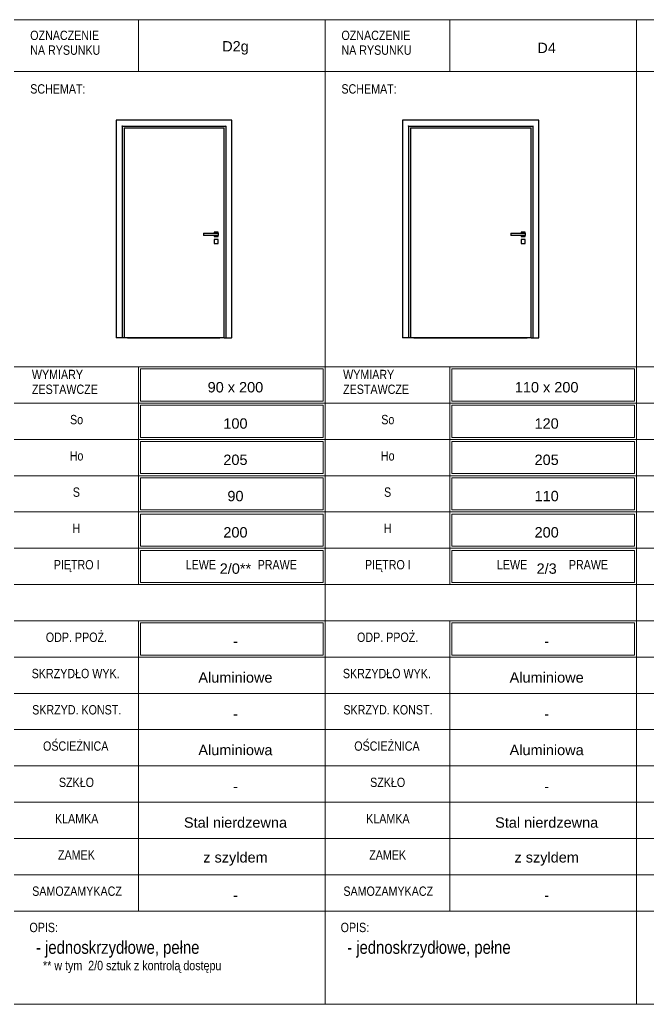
# Model space of a CAD drawing. Header units: centimetres. Extents: x -159 to 1824, y -1163 to 778.
# Tile 4 of 7: x 226 to 830, y -172 to 778. Entities that reach past the tile are written whole.
import ezdxf

# ---------------------------------------------------------------- set-up
doc = ezdxf.new("R2010")
doc.units = ezdxf.units.CM
for name, color, linetype, lineweight in [('A-ANNO-NOTE', 131, 'Continuous', 13), ('A-DETL-THIN', 151, 'Continuous', 18), ('A-DOOR', 31, 'Continuous', 25), ('A-DOOR-FRAM', 31, 'Continuous', 25), ('G-ANNO-TEXT', 231, 'Continuous', 13)]:
    doc.layers.add(name, color=color, linetype=linetype, lineweight=lineweight)
doc.styles.add('Arial Narrow', font='ARIALN.TTF', dxfattribs={"height": 9})
doc.styles.add('Arial Narrow_1', font='ARIALN.TTF', dxfattribs={"height": 12.5})
doc.styles.add('Arial_1', font='arial.ttf', dxfattribs={"height": 10})

# ---------------------------------------------------------------- blocks, each defined once
blk = doc.blocks.new('Family - ___-2613809-Projekt 2 - Zestawienie stolarki drzwiowej')
at = {"layer": 'A-DOOR'}
for p, q in [((602.58, 673.84), (719.08, 673.84)), ((602.58, 673.84), (602.58, 471.05)), ((719.08, 471.05), (719.08, 673.84)), ((699.33, 572.05), (713.33, 572.05)), ((699.33, 572.05), (699.33, 570.05)), ((713.33, 570.05), (699.33, 570.05)), ((709.33, 573.05), (709.33, 572.05)), ((713.33, 573.05), (709.33, 573.05)), ((709.33, 570.05), (709.33, 569.05)), ((713.33, 572.05), (713.33, 573.05)), ((713.33, 572.05), (713.33, 570.05)), ((713.33, 569.05), (713.33, 570.05)), ((709.33, 569.05), (713.33, 569.05)), ((709.33, 566.05), (709.33, 562.05)), ((713.33, 566.05), (709.33, 566.05)), ((709.33, 562.05), (713.33, 562.05)), ((713.33, 562.05), (713.33, 566.05)), ((719.08, 471.05), (602.58, 471.05)), ((605.83, 471.05), (715.19, 471.05))]:
    blk.add_line(p, q, dxfattribs=at)
at = {"layer": 'A-DOOR-FRAM'}
for p, q in [((595.08, 681.3), (595.08, 471.05)), ((726.58, 681.3), (595.08, 681.3)), ((601.08, 471.05), (601.08, 675.3)), ((601.08, 675.3), (720.58, 675.3)), ((720.58, 675.3), (720.58, 471.05)), ((726.58, 471.05), (726.58, 681.3)), ((595.38, 471.05), (595.08, 471.05)), ((600.78, 471.05), (595.38, 471.05)), ((601.08, 471.05), (600.78, 471.05)), ((602.58, 471.05), (601.08, 471.05)), ((719.08, 471.05), (720.58, 471.05)), ((720.88, 471.05), (720.58, 471.05)), ((720.88, 471.05), (726.28, 471.05)), ((726.58, 471.05), (726.28, 471.05))]:
    blk.add_line(p, q, dxfattribs=at)
for points, knots in [([(595.38, 681), (595.35, 681.03), (595.31, 681.07), (595.26, 681.12), (595.23, 681.15), (595.21, 681.17), (595.19, 681.19), (595.17, 681.21), (595.15, 681.23), (595.14, 681.24), (595.12, 681.26), (595.1, 681.28), (595.08, 681.3), (595.08, 681.3), (595.08, 681.3)], [0, 0, 0, 0, 0.166667, 0.25, 0.333333, 0.375, 0.416667, 0.5, 0.541667, 0.583333, 0.666667, 0.75, 0.833333, 1, 1, 1, 1]), ([(601.08, 675.3), (601.08, 675.3), (601.07, 675.31), (601.06, 675.32), (601.04, 675.34), (601.02, 675.36), (601, 675.38), (600.99, 675.39), (600.96, 675.42), (600.94, 675.45), (600.91, 675.47), (600.89, 675.49), (600.84, 675.54), (600.81, 675.58), (600.78, 675.6)], [0, 0, 0, 0, 0.166667, 0.25, 0.333333, 0.416667, 0.458333, 0.5, 0.583333, 0.666667, 0.708333, 0.75, 0.833333, 1, 1, 1, 1]), ([(720.58, 675.3), (720.58, 675.3), (720.58, 675.31), (720.6, 675.32), (720.62, 675.34), (720.64, 675.36), (720.65, 675.38), (720.67, 675.39), (720.7, 675.42), (720.72, 675.45), (720.75, 675.47), (720.77, 675.49), (720.81, 675.54), (720.85, 675.58), (720.88, 675.6)], [0, 0, 0, 0, 0.166667, 0.25, 0.333333, 0.416667, 0.458333, 0.5, 0.583333, 0.666667, 0.708333, 0.75, 0.833333, 1, 1, 1, 1]), ([(726.28, 681), (726.31, 681.03), (726.34, 681.07), (726.39, 681.12), (726.42, 681.15), (726.45, 681.17), (726.47, 681.19), (726.49, 681.21), (726.5, 681.23), (726.52, 681.24), (726.54, 681.26), (726.56, 681.28), (726.57, 681.3), (726.58, 681.3), (726.58, 681.3)], [0, 0, 0, 0, 0.166667, 0.25, 0.333333, 0.375, 0.416667, 0.5, 0.541667, 0.583333, 0.666667, 0.75, 0.833333, 1, 1, 1, 1])]:
    blk.add_open_spline(points, degree=3, knots=knots, dxfattribs=at)
blk = doc.blocks.new('Family - ___-2632220-Projekt 2 - Zestawienie stolarki drzwiowej')
at = {"layer": 'A-DOOR'}
for p, q in [((326.58, 673.84), (423.08, 673.84)), ((326.58, 673.84), (326.58, 471.05)), ((423.08, 471.05), (423.08, 673.84)), ((403.33, 572.05), (417.33, 572.05)), ((403.33, 572.05), (403.33, 570.05)), ((417.33, 570.05), (403.33, 570.05)), ((413.33, 573.05), (413.33, 572.05)), ((417.33, 573.05), (413.33, 573.05)), ((413.33, 570.05), (413.33, 569.05)), ((417.33, 572.05), (417.33, 573.05)), ((417.33, 572.05), (417.33, 570.05)), ((417.33, 569.05), (417.33, 570.05)), ((413.33, 569.05), (417.33, 569.05)), ((413.33, 566.05), (413.33, 562.05)), ((417.33, 566.05), (413.33, 566.05)), ((413.33, 562.05), (417.33, 562.05)), ((417.33, 562.05), (417.33, 566.05)), ((423.08, 471.05), (326.58, 471.05)), ((329.83, 471.05), (419.06, 471.05))]:
    blk.add_line(p, q, dxfattribs=at)
at = {"layer": 'A-DOOR-FRAM'}
for p, q in [((319.08, 681.3), (319.08, 471.05)), ((430.58, 681.3), (319.08, 681.3)), ((325.08, 471.05), (325.08, 675.3)), ((325.08, 675.3), (424.58, 675.3)), ((424.58, 675.3), (424.58, 471.05)), ((430.58, 471.05), (430.58, 681.3)), ((319.38, 471.05), (319.08, 471.05)), ((324.78, 471.05), (319.38, 471.05)), ((325.08, 471.05), (324.78, 471.05)), ((326.58, 471.05), (325.08, 471.05)), ((423.08, 471.05), (424.58, 471.05)), ((424.88, 471.05), (424.58, 471.05)), ((424.88, 471.05), (430.28, 471.05)), ((430.58, 471.05), (430.28, 471.05))]:
    blk.add_line(p, q, dxfattribs=at)
for points, knots in [([(319.38, 681), (319.35, 681.03), (319.31, 681.07), (319.26, 681.12), (319.23, 681.15), (319.21, 681.17), (319.19, 681.19), (319.17, 681.21), (319.15, 681.23), (319.14, 681.24), (319.12, 681.26), (319.1, 681.28), (319.08, 681.3), (319.08, 681.3), (319.08, 681.3)], [0, 0, 0, 0, 0.166667, 0.25, 0.333333, 0.375, 0.416667, 0.5, 0.541667, 0.583333, 0.666667, 0.75, 0.833333, 1, 1, 1, 1]), ([(325.08, 675.3), (325.08, 675.3), (325.07, 675.31), (325.06, 675.32), (325.04, 675.34), (325.02, 675.36), (325, 675.38), (324.99, 675.39), (324.96, 675.42), (324.94, 675.45), (324.91, 675.47), (324.89, 675.49), (324.84, 675.54), (324.81, 675.58), (324.78, 675.6)], [0, 0, 0, 0, 0.166667, 0.25, 0.333333, 0.416667, 0.458333, 0.5, 0.583333, 0.666667, 0.708333, 0.75, 0.833333, 1, 1, 1, 1]), ([(424.58, 675.3), (424.58, 675.3), (424.58, 675.31), (424.6, 675.32), (424.62, 675.34), (424.64, 675.36), (424.65, 675.38), (424.67, 675.39), (424.7, 675.42), (424.72, 675.45), (424.75, 675.47), (424.77, 675.49), (424.81, 675.54), (424.85, 675.58), (424.88, 675.6)], [0, 0, 0, 0, 0.166667, 0.25, 0.333333, 0.416667, 0.458333, 0.5, 0.583333, 0.666667, 0.708333, 0.75, 0.833333, 1, 1, 1, 1]), ([(430.28, 681), (430.31, 681.03), (430.34, 681.07), (430.39, 681.12), (430.42, 681.15), (430.45, 681.17), (430.47, 681.19), (430.49, 681.21), (430.5, 681.23), (430.52, 681.24), (430.54, 681.26), (430.56, 681.28), (430.57, 681.3), (430.58, 681.3), (430.58, 681.3)], [0, 0, 0, 0, 0.166667, 0.25, 0.333333, 0.375, 0.416667, 0.5, 0.541667, 0.583333, 0.666667, 0.75, 0.833333, 1, 1, 1, 1])]:
    blk.add_open_spline(points, degree=3, knots=knots, dxfattribs=at)

msp = doc.modelspace()

# ---------------------------------------------------------------- linework, layer by layer
at = {"layer": 'A-DETL-THIN'}
for p, q in [((220.6, 778.15), (520.6, 778.15)), ((340.6, 728.15), (340.6, 778.15)), ((520.6, 778.15), (820.6, 778.15)), ((520.6, 778.15), (520.6, -171.85)), ((520.6, 778.15), (520.6, 728.15)), ((640.6, 728.15), (640.6, 778.15)), ((820.6, 778.15), (820.6, 728.15)), ((820.6, 778.15), (1120.6, 778.15)), ((820.6, 778.15), (820.6, -171.85)), ((220.6, 728.15), (520.6, 728.15)), ((520.6, 728.15), (820.6, 728.15)), ((520.6, 443.15), (520.6, 728.15)), ((820.6, 443.15), (820.6, 728.15)), ((820.6, 728.15), (1120.6, 728.15)), ((220.6, 443.15), (520.6, 443.15)), ((340.6, 443.15), (340.6, 408.15)), ((342.6, 441.15), (518.6, 441.15)), ((342.6, 410.15), (342.6, 441.15)), ((518.6, 441.15), (518.6, 410.15)), ((520.6, 443.15), (820.6, 443.15)), ((520.6, 443.15), (520.6, -171.85)), ((640.6, 443.15), (640.6, 408.15)), ((642.6, 441.15), (818.6, 441.15)), ((642.6, 410.15), (642.6, 441.15)), ((818.6, 441.15), (818.6, 410.15)), ((820.6, 443.15), (820.6, -171.85)), ((820.6, 443.15), (1120.6, 443.15)), ((518.6, 410.15), (342.6, 410.15)), ((818.6, 410.15), (642.6, 410.15)), ((220.6, 408.15), (520.6, 408.15)), ((340.6, 408.15), (340.6, 373.15)), ((342.6, 406.15), (518.6, 406.15)), ((342.6, 375.15), (342.6, 406.15)), ((518.6, 406.15), (518.6, 375.15)), ((520.6, 408.15), (820.6, 408.15)), ((640.6, 408.15), (640.6, 373.15)), ((642.6, 406.15), (818.6, 406.15)), ((642.6, 375.15), (642.6, 406.15)), ((818.6, 406.15), (818.6, 375.15)), ((820.6, 408.15), (1120.6, 408.15)), ((220.6, 373.15), (520.6, 373.15)), ((340.6, 373.15), (340.6, 338.15)), ((518.6, 375.15), (342.6, 375.15)), ((342.6, 371.15), (518.6, 371.15)), ((342.6, 340.15), (342.6, 371.15)), ((518.6, 371.15), (518.6, 340.15)), ((520.6, 373.15), (820.6, 373.15)), ((640.6, 373.15), (640.6, 338.15)), ((818.6, 375.15), (642.6, 375.15)), ((642.6, 371.15), (818.6, 371.15)), ((642.6, 340.15), (642.6, 371.15)), ((818.6, 371.15), (818.6, 340.15)), ((820.6, 373.15), (1120.6, 373.15)), ((220.6, 338.15), (520.6, 338.15)), ((340.6, 338.15), (340.6, 303.15)), ((518.6, 340.15), (342.6, 340.15)), ((342.6, 336.15), (518.6, 336.15)), ((342.6, 305.15), (342.6, 336.15)), ((518.6, 336.15), (518.6, 305.15)), ((520.6, 338.15), (820.6, 338.15)), ((640.6, 338.15), (640.6, 303.15)), ((818.6, 340.15), (642.6, 340.15)), ((642.6, 336.15), (818.6, 336.15)), ((642.6, 305.15), (642.6, 336.15)), ((818.6, 336.15), (818.6, 305.15)), ((820.6, 338.15), (1120.6, 338.15)), ((518.6, 305.15), (342.6, 305.15)), ((818.6, 305.15), (642.6, 305.15)), ((220.6, 303.15), (520.6, 303.15)), ((340.6, 303.15), (340.6, 268.15)), ((342.6, 270.15), (342.6, 301.15)), ((342.6, 301.15), (518.6, 301.15)), ((518.6, 301.15), (518.6, 270.15)), ((520.6, 303.15), (820.6, 303.15)), ((640.6, 303.15), (640.6, 268.15)), ((642.6, 270.15), (642.6, 301.15)), ((642.6, 301.15), (818.6, 301.15)), ((818.6, 301.15), (818.6, 270.15)), ((820.6, 303.15), (1120.6, 303.15)), ((220.6, 268.15), (520.6, 268.15)), ((340.6, 268.15), (340.6, 233.15)), ((518.6, 270.15), (342.6, 270.15)), ((342.6, 266.15), (518.6, 266.15)), ((342.6, 235.15), (342.6, 266.15)), ((518.6, 266.15), (518.6, 235.15)), ((520.6, 268.15), (820.6, 268.15)), ((640.6, 268.15), (640.6, 233.15)), ((818.6, 270.15), (642.6, 270.15)), ((642.6, 266.15), (818.6, 266.15)), ((642.6, 235.15), (642.6, 266.15)), ((818.6, 266.15), (818.6, 235.15)), ((820.6, 268.15), (1120.6, 268.15)), ((220.6, 233.15), (520.6, 233.15)), ((518.6, 235.15), (342.6, 235.15)), ((520.6, 233.15), (820.6, 233.15)), ((818.6, 235.15), (642.6, 235.15)), ((820.6, 233.15), (1120.6, 233.15)), ((220.6, 198.15), (520.6, 198.15)), ((340.6, 198.15), (340.6, 163.15)), ((342.6, 196.15), (518.6, 196.15)), ((342.6, 165.15), (342.6, 196.15)), ((518.6, 196.15), (518.6, 165.15)), ((520.6, 198.15), (820.6, 198.15)), ((640.6, 198.15), (640.6, 163.15)), ((642.6, 196.15), (818.6, 196.15)), ((642.6, 165.15), (642.6, 196.15)), ((818.6, 196.15), (818.6, 165.15)), ((820.6, 198.15), (1120.6, 198.15)), ((220.6, 163.15), (520.6, 163.15)), ((340.6, 163.15), (340.6, 128.15)), ((518.6, 165.15), (342.6, 165.15)), ((520.6, 163.15), (820.6, 163.15)), ((640.6, 163.15), (640.6, 128.15)), ((818.6, 165.15), (642.6, 165.15)), ((820.6, 163.15), (1120.6, 163.15)), ((220.6, 128.15), (520.6, 128.15)), ((340.6, 128.15), (340.6, 93.15)), ((520.6, 128.15), (820.6, 128.15)), ((640.6, 128.15), (640.6, 93.15)), ((820.6, 128.15), (1120.6, 128.15)), ((220.6, 93.15), (520.6, 93.15)), ((340.6, 93.15), (340.6, 58.15)), ((520.6, 93.15), (820.6, 93.15)), ((640.6, 93.15), (640.6, 58.15)), ((820.6, 93.15), (1120.6, 93.15)), ((220.6, 58.15), (520.6, 58.15)), ((340.6, 58.15), (340.6, 23.15)), ((520.6, 58.15), (820.6, 58.15)), ((640.6, 58.15), (640.6, 23.15)), ((820.6, 58.15), (1120.6, 58.15)), ((220.6, 23.15), (520.6, 23.15)), ((340.6, 23.15), (340.6, -11.85)), ((520.6, 23.15), (820.6, 23.15)), ((640.6, 23.15), (640.6, -11.85)), ((820.6, 23.15), (1120.6, 23.15)), ((220.6, -11.85), (520.6, -11.85)), ((340.6, -11.85), (340.6, -46.85)), ((520.6, -11.85), (820.6, -11.85)), ((640.6, -11.85), (640.6, -46.85)), ((820.6, -11.85), (1120.6, -11.85)), ((220.6, -46.85), (520.6, -46.85)), ((340.6, -46.85), (340.6, -81.85)), ((520.6, -46.85), (820.6, -46.85)), ((640.6, -46.85), (640.6, -81.85)), ((820.6, -46.85), (1120.6, -46.85)), ((220.6, -81.85), (520.6, -81.85)), ((520.6, -81.85), (820.6, -81.85)), ((820.6, -81.85), (1120.6, -81.85)), ((220.6, -171.85), (520.6, -171.85)), ((520.6, -171.85), (820.6, -171.85)), ((820.6, -171.85), (1120.6, -171.85))]:
    msp.add_line(p, q, dxfattribs=at)

# ---------------------------------------------------------------- block references
at = {"lineweight": 25}
for name in ['Family - ___-2632220-Projekt 2 - Zestawienie stolarki drzwiowej', 'Family - ___-2613809-Projekt 2 - Zestawienie stolarki drzwiowej']:
    msp.add_blockref(name, (0, 0), dxfattribs=at)

# ---------------------------------------------------------------- texts
at = {"layer": 'A-ANNO-NOTE', "char_height": 10, "attachment_point": 5, "line_spacing_factor": 0.936439, "style": 'Arial_1', "bg_fill": 3, "box_fill_scale": 1.25, "bg_fill_color": 256, "bg_fill_true_color": 13158600, "bg_fill_transparency": 0}
for s, insert, width in [('\\pxqc,t6.35,12.7,19.05,25.4,31.75,38.1,44.45,50.8,57.15,63.5,69.85,76.2,82.55,88.9,95.25,101.6,107.95,114.3,120.65,127,133.35,139.7,146.05,152.4,158.75,165.1,171.45,177.8,184.15,190.5,196.85,203.2;{D2g}', (434, 750.96), 26.45), ('\\pxqc,t6.35,12.7,19.05,25.4,31.75,38.1,44.45,50.8,57.15,63.5,69.85,76.2,82.55,88.9,95.25,101.6,107.95,114.3,120.65,127,133.35,139.7,146.05,152.4,158.75,165.1,171.45,177.8,184.15,190.5,196.85,203.2;{D4}', (733.97, 750.96), 18.55), ('\\pxqc,t6.35,12.7,19.05,25.4,31.75,38.1,44.45,50.8,57.15,63.5,69.85,76.2,82.55,88.9,95.25,101.6,107.95,114.3,120.65,127,133.35,139.7,146.05,152.4,158.75,165.1,171.45,177.8,184.15,190.5,196.85,203.2;{90 x 200}', (433.97, 423.46), 55.25), ('\\pxqc,t6.35,12.7,19.05,25.4,31.75,38.1,44.45,50.8,57.15,63.5,69.85,76.2,82.55,88.9,95.25,101.6,107.95,114.3,120.65,127,133.35,139.7,146.05,152.4,158.75,165.1,171.45,177.8,184.15,190.5,196.85,203.2;{110 x 200}', (733.97, 423.46), 63.2), ('\\pxqc,t6.35,12.7,19.05,25.4,31.75,38.1,44.45,50.8,57.15,63.5,69.85,76.2,82.55,88.9,95.25,101.6,107.95,114.3,120.65,127,133.35,139.7,146.05,152.4,158.75,165.1,171.45,177.8,184.15,190.5,196.85,203.2;{100}', (433.97, 388.46), 24.15), ('\\pxqc,t6.35,12.7,19.05,25.4,31.75,38.1,44.45,50.8,57.15,63.5,69.85,76.2,82.55,88.9,95.25,101.6,107.95,114.3,120.65,127,133.35,139.7,146.05,152.4,158.75,165.1,171.45,177.8,184.15,190.5,196.85,203.2;{120}', (733.97, 388.46), 24.15), ('\\pxqc,t6.35,12.7,19.05,25.4,31.75,38.1,44.45,50.8,57.15,63.5,69.85,76.2,82.55,88.9,95.25,101.6,107.95,114.3,120.65,127,133.35,139.7,146.05,152.4,158.75,165.1,171.45,177.8,184.15,190.5,196.85,203.2;{205}', (433.97, 353.46), 24.15), ('\\pxqc,t6.35,12.7,19.05,25.4,31.75,38.1,44.45,50.8,57.15,63.5,69.85,76.2,82.55,88.9,95.25,101.6,107.95,114.3,120.65,127,133.35,139.7,146.05,152.4,158.75,165.1,171.45,177.8,184.15,190.5,196.85,203.2;{205}', (733.97, 353.46), 24.15), ('\\pxqc,t6.35,12.7,19.05,25.4,31.75,38.1,44.45,50.8,57.15,63.5,69.85,76.2,82.55,88.9,95.25,101.6,107.95,114.3,120.65,127,133.35,139.7,146.05,152.4,158.75,165.1,171.45,177.8,184.15,190.5,196.85,203.2;{90}', (434, 318.46), 16.2), ('\\pxqc,t6.35,12.7,19.05,25.4,31.75,38.1,44.45,50.8,57.15,63.5,69.85,76.2,82.55,88.9,95.25,101.6,107.95,114.3,120.65,127,133.35,139.7,146.05,152.4,158.75,165.1,171.45,177.8,184.15,190.5,196.85,203.2;{110}', (733.97, 318.46), 24.15), ('\\pxqc,t6.35,12.7,19.05,25.4,31.75,38.1,44.45,50.8,57.15,63.5,69.85,76.2,82.55,88.9,95.25,101.6,107.95,114.3,120.65,127,133.35,139.7,146.05,152.4,158.75,165.1,171.45,177.8,184.15,190.5,196.85,203.2;{200}', (433.97, 283.46), 24.15), ('\\pxqc,t6.35,12.7,19.05,25.4,31.75,38.1,44.45,50.8,57.15,63.5,69.85,76.2,82.55,88.9,95.25,101.6,107.95,114.3,120.65,127,133.35,139.7,146.05,152.4,158.75,165.1,171.45,177.8,184.15,190.5,196.85,203.2;{200}', (733.97, 283.46), 24.15), ('\\pxqc,t6.35,12.7,19.05,25.4,31.75,38.1,44.45,50.8,57.15,63.5,69.85,76.2,82.55,88.9,95.25,101.6,107.95,114.3,120.65,127,133.35,139.7,146.05,152.4,158.75,165.1,171.45,177.8,184.15,190.5,196.85,203.2;{-}', (434, 178.46), 4.95), ('\\pxqc,t6.35,12.7,19.05,25.4,31.75,38.1,44.45,50.8,57.15,63.5,69.85,76.2,82.55,88.9,95.25,101.6,107.95,114.3,120.65,127,133.35,139.7,146.05,152.4,158.75,165.1,171.45,177.8,184.15,190.5,196.85,203.2;{-}', (734, 178.46), 4.95), ('\\pxqc,t6.35,12.7,19.05,25.4,31.75,38.1,44.45,50.8,57.15,63.5,69.85,76.2,82.55,88.9,95.25,101.6,107.95,114.3,120.65,127,133.35,139.7,146.05,152.4,158.75,165.1,171.45,177.8,184.15,190.5,196.85,203.2;{Aluminiowe}', (433.97, 143.46), 73.1), ('\\pxqc,t6.35,12.7,19.05,25.4,31.75,38.1,44.45,50.8,57.15,63.5,69.85,76.2,82.55,88.9,95.25,101.6,107.95,114.3,120.65,127,133.35,139.7,146.05,152.4,158.75,165.1,171.45,177.8,184.15,190.5,196.85,203.2;{Aluminiowe}', (733.97, 143.46), 73.1), ('\\pxqc,t6.35,12.7,19.05,25.4,31.75,38.1,44.45,50.8,57.15,63.5,69.85,76.2,82.55,88.9,95.25,101.6,107.95,114.3,120.65,127,133.35,139.7,146.05,152.4,158.75,165.1,171.45,177.8,184.15,190.5,196.85,203.2;{-}', (434, 108.46), 4.95), ('\\pxqc,t6.35,12.7,19.05,25.4,31.75,38.1,44.45,50.8,57.15,63.5,69.85,76.2,82.55,88.9,95.25,101.6,107.95,114.3,120.65,127,133.35,139.7,146.05,152.4,158.75,165.1,171.45,177.8,184.15,190.5,196.85,203.2;{-}', (734, 108.46), 4.95), ('\\pxqc,t6.35,12.7,19.05,25.4,31.75,38.1,44.45,50.8,57.15,63.5,69.85,76.2,82.55,88.9,95.25,101.6,107.95,114.3,120.65,127,133.35,139.7,146.05,152.4,158.75,165.1,171.45,177.8,184.15,190.5,196.85,203.2;{Aluminiowa}', (433.97, 73.46), 73.1), ('\\pxqc,t6.35,12.7,19.05,25.4,31.75,38.1,44.45,50.8,57.15,63.5,69.85,76.2,82.55,88.9,95.25,101.6,107.95,114.3,120.65,127,133.35,139.7,146.05,152.4,158.75,165.1,171.45,177.8,184.15,190.5,196.85,203.2;{Aluminiowa}', (733.97, 73.46), 73.1), ('\\pxqc,t6.35,12.7,19.05,25.4,31.75,38.1,44.45,50.8,57.15,63.5,69.85,76.2,82.55,88.9,95.25,101.6,107.95,114.3,120.65,127,133.35,139.7,146.05,152.4,158.75,165.1,171.45,177.8,184.15,190.5,196.85,203.2;{-}', (434, 38.46), 4.95), ('\\pxqc,t6.35,12.7,19.05,25.4,31.75,38.1,44.45,50.8,57.15,63.5,69.85,76.2,82.55,88.9,95.25,101.6,107.95,114.3,120.65,127,133.35,139.7,146.05,152.4,158.75,165.1,171.45,177.8,184.15,190.5,196.85,203.2;{-}', (734, 38.46), 4.95), ('\\pxqc,t6.35,12.7,19.05,25.4,31.75,38.1,44.45,50.8,57.15,63.5,69.85,76.2,82.55,88.9,95.25,101.6,107.95,114.3,120.65,127,133.35,139.7,146.05,152.4,158.75,165.1,171.45,177.8,184.15,190.5,196.85,203.2;{z szyldem}', (434, -31.54), 63.5), ('\\pxqc,t6.35,12.7,19.05,25.4,31.75,38.1,44.45,50.8,57.15,63.5,69.85,76.2,82.55,88.9,95.25,101.6,107.95,114.3,120.65,127,133.35,139.7,146.05,152.4,158.75,165.1,171.45,177.8,184.15,190.5,196.85,203.2;{z szyldem}', (734, -31.54), 63.5), ('\\pxqc,t6.35,12.7,19.05,25.4,31.75,38.1,44.45,50.8,57.15,63.5,69.85,76.2,82.55,88.9,95.25,101.6,107.95,114.3,120.65,127,133.35,139.7,146.05,152.4,158.75,165.1,171.45,177.8,184.15,190.5,196.85,203.2;{-}', (434, -66.54), 4.95), ('\\pxqc,t6.35,12.7,19.05,25.4,31.75,38.1,44.45,50.8,57.15,63.5,69.85,76.2,82.55,88.9,95.25,101.6,107.95,114.3,120.65,127,133.35,139.7,146.05,152.4,158.75,165.1,171.45,177.8,184.15,190.5,196.85,203.2;{-}', (734, -66.54), 4.95)]:
    msp.add_mtext(s, dxfattribs=dict(at, insert=insert, width=width))
at = {"layer": 'G-ANNO-TEXT', "color": 7, "line_spacing_factor": 0.949189}
for s, insert, char_height, width, attachment_point, style in [('\\pxt7.05556,14.11111,21.16667,28.22222,35.27778,42.33333,49.38889,56.44444,63.5,70.55556,77.61111,84.66667,91.72222,98.77778,105.83333,112.88889,119.94444,127,134.05556,141.11111,148.16667,155.22222,162.27778,169.33333,176.38889,183.44444,190.5,197.55556,204.61111,211.66667,218.72222,225.77778;{OZNACZENIE NA RYSUNKU}', (236.15, 767.53), 9, 77.75, 1, 'Arial Narrow'), ('\\pxt7.05556,14.11111,21.16667,28.22222,35.27778,42.33333,49.38889,56.44444,63.5,70.55556,77.61111,84.66667,91.72222,98.77778,105.83333,112.88889,119.94444,127,134.05556,141.11111,148.16667,155.22222,162.27778,169.33333,176.38889,183.44444,190.5,197.55556,204.61111,211.66667,218.72222,225.77778;{OZNACZENIE NA RYSUNKU}', (536.15, 767.53), 9, 77.75, 1, 'Arial Narrow'), ('\\pxt7.05556,14.11111,21.16667,28.22222,35.27778,42.33333,49.38889,56.44444,63.5,70.55556,77.61111,84.66667,91.72222,98.77778,105.83333,112.88889,119.94444,127,134.05556,141.11111,148.16667,155.22222,162.27778,169.33333,176.38889,183.44444,190.5,197.55556,204.61111,211.66667,218.72222,225.77778;{SCHEMAT:}', (236.15, 715.87), 9, 52.4695, 1, 'Arial Narrow'), ('\\pxt7.05556,14.11111,21.16667,28.22222,35.27778,42.33333,49.38889,56.44444,63.5,70.55556,77.61111,84.66667,91.72222,98.77778,105.83333,112.88889,119.94444,127,134.05556,141.11111,148.16667,155.22222,162.27778,169.33333,176.38889,183.44444,190.5,197.55556,204.61111,211.66667,218.72222,225.77778;{SCHEMAT:}', (536.15, 715.87), 9, 52.4695, 1, 'Arial Narrow'), ('\\pxt7.05556,14.11111,21.16667,28.22222,35.27778,42.33333,49.38889,56.44444,63.5,70.55556,77.61111,84.66667,91.72222,98.77778,105.83333,112.88889,119.94444,127,134.05556,141.11111,148.16667,155.22222,162.27778,169.33333,176.38889,183.44444,190.5,197.55556,204.61111,211.66667,218.72222,225.77778;{WYMIARY\\PZESTAWCZE}', (237.77, 440.32), 9, 99.55, 1, 'Arial Narrow'), ('\\pxt7.05556,14.11111,21.16667,28.22222,35.27778,42.33333,49.38889,56.44444,63.5,70.55556,77.61111,84.66667,91.72222,98.77778,105.83333,112.88889,119.94444,127,134.05556,141.11111,148.16667,155.22222,162.27778,169.33333,176.38889,183.44444,190.5,197.55556,204.61111,211.66667,218.72222,225.77778;{WYMIARY\\PZESTAWCZE}', (537.77, 440.32), 9, 99.55, 1, 'Arial Narrow'), ('\\pxqc,t7.05556,14.11111,21.16667,28.22222,35.27778,42.33333,49.38889,56.44444,63.5,70.55556,77.61111,84.66667,91.72222,98.77778,105.83333,112.88889,119.94444,127,134.05556,141.11111,148.16667,155.22222,162.27778,169.33333,176.38889,183.44444,190.5,197.55556,204.61111,211.66667,218.72222,225.77778;{So}', (280.82, 396.81), 9, 38.7, 2, 'Arial Narrow'), ('\\pxqc,t7.05556,14.11111,21.16667,28.22222,35.27778,42.33333,49.38889,56.44444,63.5,70.55556,77.61111,84.66667,91.72222,98.77778,105.83333,112.88889,119.94444,127,134.05556,141.11111,148.16667,155.22222,162.27778,169.33333,176.38889,183.44444,190.5,197.55556,204.61111,211.66667,218.72222,225.77778;{So}', (580.82, 396.81), 9, 38.7, 2, 'Arial Narrow'), ('\\pxqc,t7.05556,14.11111,21.16667,28.22222,35.27778,42.33333,49.38889,56.44444,63.5,70.55556,77.61111,84.66667,91.72222,98.77778,105.83333,112.88889,119.94444,127,134.05556,141.11111,148.16667,155.22222,162.27778,169.33333,176.38889,183.44444,190.5,197.55556,204.61111,211.66667,218.72222,225.77778;{Ho}', (280.8, 361.81), 9, 38.7, 2, 'Arial Narrow'), ('\\pxqc,t7.05556,14.11111,21.16667,28.22222,35.27778,42.33333,49.38889,56.44444,63.5,70.55556,77.61111,84.66667,91.72222,98.77778,105.83333,112.88889,119.94444,127,134.05556,141.11111,148.16667,155.22222,162.27778,169.33333,176.38889,183.44444,190.5,197.55556,204.61111,211.66667,218.72222,225.77778;{Ho}', (580.8, 361.81), 9, 38.7, 2, 'Arial Narrow'), ('\\pxqc,t7.05556,14.11111,21.16667,28.22222,35.27778,42.33333,49.38889,56.44444,63.5,70.55556,77.61111,84.66667,91.72222,98.77778,105.83333,112.88889,119.94444,127,134.05556,141.11111,148.16667,155.22222,162.27778,169.33333,176.38889,183.44444,190.5,197.55556,204.61111,211.66667,218.72222,225.77778;{S}', (280.65, 326.81), 9, 38.7, 2, 'Arial Narrow'), ('\\pxqc,t7.05556,14.11111,21.16667,28.22222,35.27778,42.33333,49.38889,56.44444,63.5,70.55556,77.61111,84.66667,91.72222,98.77778,105.83333,112.88889,119.94444,127,134.05556,141.11111,148.16667,155.22222,162.27778,169.33333,176.38889,183.44444,190.5,197.55556,204.61111,211.66667,218.72222,225.77778;{S}', (580.65, 326.81), 9, 38.7, 2, 'Arial Narrow'), ('\\pxqc,t7.05556,14.11111,21.16667,28.22222,35.27778,42.33333,49.38889,56.44444,63.5,70.55556,77.61111,84.66667,91.72222,98.77778,105.83333,112.88889,119.94444,127,134.05556,141.11111,148.16667,155.22222,162.27778,169.33333,176.38889,183.44444,190.5,197.55556,204.61111,211.66667,218.72222,225.77778;{H}', (280.65, 291.81), 9, 38.7, 2, 'Arial Narrow'), ('\\pxqc,t7.05556,14.11111,21.16667,28.22222,35.27778,42.33333,49.38889,56.44444,63.5,70.55556,77.61111,84.66667,91.72222,98.77778,105.83333,112.88889,119.94444,127,134.05556,141.11111,148.16667,155.22222,162.27778,169.33333,176.38889,183.44444,190.5,197.55556,204.61111,211.66667,218.72222,225.77778;{H}', (580.65, 291.81), 9, 38.7, 2, 'Arial Narrow'), ('\\pxqc,t7.05556,14.11111,21.16667,28.22222,35.27778,42.33333,49.38889,56.44444,63.5,70.55556,77.61111,84.66667,91.72222,98.77778,105.83333,112.88889,119.94444,127,134.05556,141.11111,148.16667,155.22222,162.27778,169.33333,176.38889,183.44444,190.5,197.55556,204.61111,211.66667,218.72222,225.77778;{PIĘTRO I}', (280.89, 256.81), 9, 105.5, 2, 'Arial Narrow'), ('\\pxqc,t7.05556,14.11111,21.16667,28.22222,35.27778,42.33333,49.38889,56.44444,63.5,70.55556,77.61111,84.66667,91.72222,98.77778,105.83333,112.88889,119.94444,127,134.05556,141.11111,148.16667,155.22222,162.27778,169.33333,176.38889,183.44444,190.5,197.55556,204.61111,211.66667,218.72222,225.77778;{LEWE    ^I         PRAWE}', (439.6, 256.81), 9, 140.9, 2, 'Arial Narrow'), ('\\pxqc,t7.05556,14.11111,21.16667,28.22222,35.27778,42.33333,49.38889,56.44444,63.5,70.55556,77.61111,84.66667,91.72222,98.77778,105.83333,112.88889,119.94444,127,134.05556,141.11111,148.16667,155.22222,162.27778,169.33333,176.38889,183.44444,190.5,197.55556,204.61111,211.66667,218.72222,225.77778;{PIĘTRO I}', (580.89, 256.81), 9, 105.5, 2, 'Arial Narrow'), ('\\pxqc,t7.05556,14.11111,21.16667,28.22222,35.27778,42.33333,49.38889,56.44444,63.5,70.55556,77.61111,84.66667,91.72222,98.77778,105.83333,112.88889,119.94444,127,134.05556,141.11111,148.16667,155.22222,162.27778,169.33333,176.38889,183.44444,190.5,197.55556,204.61111,211.66667,218.72222,225.77778;{LEWE    ^I         PRAWE}', (739.6, 256.81), 9, 140.9, 2, 'Arial Narrow'), ('\\pxqc,t7.05556,14.11111,21.16667,28.22222,35.27778,42.33333,49.38889,56.44444,63.5,70.55556,77.61111,84.66667,91.72222,98.77778,105.83333,112.88889,119.94444,127,134.05556,141.11111,148.16667,155.22222,162.27778,169.33333,176.38889,183.44444,190.5,197.55556,204.61111,211.66667,218.72222,225.77778;{ODP. PPOŻ.}', (280.69, 186.81), 9, 127, 2, 'Arial Narrow'), ('\\pxqc,t7.05556,14.11111,21.16667,28.22222,35.27778,42.33333,49.38889,56.44444,63.5,70.55556,77.61111,84.66667,91.72222,98.77778,105.83333,112.88889,119.94444,127,134.05556,141.11111,148.16667,155.22222,162.27778,169.33333,176.38889,183.44444,190.5,197.55556,204.61111,211.66667,218.72222,225.77778;{ODP. PPOŻ.}', (580.69, 186.81), 9, 127, 2, 'Arial Narrow'), ('\\pxqc,t7.05556,14.11111,21.16667,28.22222,35.27778,42.33333,49.38889,56.44444,63.5,70.55556,77.61111,84.66667,91.72222,98.77778,105.83333,112.88889,119.94444,127,134.05556,141.11111,148.16667,155.22222,162.27778,169.33333,176.38889,183.44444,190.5,197.55556,204.61111,211.66667,218.72222,225.77778;{SKRZYDŁO WYK.}', (279.94, 151.81), 9, 128.35, 2, 'Arial Narrow'), ('\\pxqc,t7.05556,14.11111,21.16667,28.22222,35.27778,42.33333,49.38889,56.44444,63.5,70.55556,77.61111,84.66667,91.72222,98.77778,105.83333,112.88889,119.94444,127,134.05556,141.11111,148.16667,155.22222,162.27778,169.33333,176.38889,183.44444,190.5,197.55556,204.61111,211.66667,218.72222,225.77778;{SKRZYDŁO WYK.}', (579.94, 151.81), 9, 128.35, 2, 'Arial Narrow'), ('\\pxqc,t7.05556,14.11111,21.16667,28.22222,35.27778,42.33333,49.38889,56.44444,63.5,70.55556,77.61111,84.66667,91.72222,98.77778,105.83333,112.88889,119.94444,127,134.05556,141.11111,148.16667,155.22222,162.27778,169.33333,176.38889,183.44444,190.5,197.55556,204.61111,211.66667,218.72222,225.77778;{SKRZYD. KONST.}', (280.98, 116.81), 9, 121.7, 2, 'Arial Narrow'), ('\\pxqc,t7.05556,14.11111,21.16667,28.22222,35.27778,42.33333,49.38889,56.44444,63.5,70.55556,77.61111,84.66667,91.72222,98.77778,105.83333,112.88889,119.94444,127,134.05556,141.11111,148.16667,155.22222,162.27778,169.33333,176.38889,183.44444,190.5,197.55556,204.61111,211.66667,218.72222,225.77778;{SKRZYD. KONST.}', (580.98, 116.81), 9, 121.7, 2, 'Arial Narrow'), ('\\pxqc,t7.05556,14.11111,21.16667,28.22222,35.27778,42.33333,49.38889,56.44444,63.5,70.55556,77.61111,84.66667,91.72222,98.77778,105.83333,112.88889,119.94444,127,134.05556,141.11111,148.16667,155.22222,162.27778,169.33333,176.38889,183.44444,190.5,197.55556,204.61111,211.66667,218.72222,225.77778;{OŚCIEŻNICA}', (280, 81.81), 9, 97.9, 2, 'Arial Narrow'), ('\\pxqc,t7.05556,14.11111,21.16667,28.22222,35.27778,42.33333,49.38889,56.44444,63.5,70.55556,77.61111,84.66667,91.72222,98.77778,105.83333,112.88889,119.94444,127,134.05556,141.11111,148.16667,155.22222,162.27778,169.33333,176.38889,183.44444,190.5,197.55556,204.61111,211.66667,218.72222,225.77778;{OŚCIEŻNICA}', (580, 81.81), 9, 97.9, 2, 'Arial Narrow'), ('\\pxqc,t7.05556,14.11111,21.16667,28.22222,35.27778,42.33333,49.38889,56.44444,63.5,70.55556,77.61111,84.66667,91.72222,98.77778,105.83333,112.88889,119.94444,127,134.05556,141.11111,148.16667,155.22222,162.27778,169.33333,176.38889,183.44444,190.5,197.55556,204.61111,211.66667,218.72222,225.77778;{SZKŁO}', (280.71, 46.81), 9, 50.6, 2, 'Arial Narrow'), ('\\pxqc,t7.05556,14.11111,21.16667,28.22222,35.27778,42.33333,49.38889,56.44444,63.5,70.55556,77.61111,84.66667,91.72222,98.77778,105.83333,112.88889,119.94444,127,134.05556,141.11111,148.16667,155.22222,162.27778,169.33333,176.38889,183.44444,190.5,197.55556,204.61111,211.66667,218.72222,225.77778;{SZKŁO}', (580.71, 46.81), 9, 50.6, 2, 'Arial Narrow'), ('\\pxqc,t7.05556,14.11111,21.16667,28.22222,35.27778,42.33333,49.38889,56.44444,63.5,70.55556,77.61111,84.66667,91.72222,98.77778,105.83333,112.88889,119.94444,127,134.05556,141.11111,148.16667,155.22222,162.27778,169.33333,176.38889,183.44444,190.5,197.55556,204.61111,211.66667,218.72222,225.77778;{KLAMKA}', (280.92, 11.81), 9, 84, 2, 'Arial Narrow'), ('\\pxqc,t7.05556,14.11111,21.16667,28.22222,35.27778,42.33333,49.38889,56.44444,63.5,70.55556,77.61111,84.66667,91.72222,98.77778,105.83333,112.88889,119.94444,127,134.05556,141.11111,148.16667,155.22222,162.27778,169.33333,176.38889,183.44444,190.5,197.55556,204.61111,211.66667,218.72222,225.77778;{KLAMKA}', (580.92, 11.81), 9, 84, 2, 'Arial Narrow'), ('\\pxqc,t7.05556,14.11111,21.16667,28.22222,35.27778,42.33333,49.38889,56.44444,63.5,70.55556,77.61111,84.66667,91.72222,98.77778,105.83333,112.88889,119.94444,127,134.05556,141.11111,148.16667,155.22222,162.27778,169.33333,176.38889,183.44444,190.5,197.55556,204.61111,211.66667,218.72222,225.77778;{ZAMEK}', (280.71, -23.19), 9, 50.6, 2, 'Arial Narrow'), ('\\pxqc,t7.05556,14.11111,21.16667,28.22222,35.27778,42.33333,49.38889,56.44444,63.5,70.55556,77.61111,84.66667,91.72222,98.77778,105.83333,112.88889,119.94444,127,134.05556,141.11111,148.16667,155.22222,162.27778,169.33333,176.38889,183.44444,190.5,197.55556,204.61111,211.66667,218.72222,225.77778;{ZAMEK}', (580.71, -23.19), 9, 50.6, 2, 'Arial Narrow'), ('\\pxqc,t7.05556,14.11111,21.16667,28.22222,35.27778,42.33333,49.38889,56.44444,63.5,70.55556,77.61111,84.66667,91.72222,98.77778,105.83333,112.88889,119.94444,127,134.05556,141.11111,148.16667,155.22222,162.27778,169.33333,176.38889,183.44444,190.5,197.55556,204.61111,211.66667,218.72222,225.77778;{SAMOZAMYKACZ}', (281.27, -58.19), 9, 130.3, 2, 'Arial Narrow'), ('\\pxqc,t7.05556,14.11111,21.16667,28.22222,35.27778,42.33333,49.38889,56.44444,63.5,70.55556,77.61111,84.66667,91.72222,98.77778,105.83333,112.88889,119.94444,127,134.05556,141.11111,148.16667,155.22222,162.27778,169.33333,176.38889,183.44444,190.5,197.55556,204.61111,211.66667,218.72222,225.77778;{SAMOZAMYKACZ}', (581.27, -58.19), 9, 130.3, 2, 'Arial Narrow'), ('\\pxqc,t7.05556,14.11111,21.16667,28.22222,35.27778,42.33333,49.38889,56.44444,63.5,70.55556,77.61111,84.66667,91.72222,98.77778,105.83333,112.88889,119.94444,127,134.05556,141.11111,148.16667,155.22222,162.27778,169.33333,176.38889,183.44444,190.5,197.55556,204.61111,211.66667,218.72222,225.77778;{OPIS:}', (249.13, -93.19), 9, 38.7, 2, 'Arial Narrow'), ('\\pxqc,t7.05556,14.11111,21.16667,28.22222,35.27778,42.33333,49.38889,56.44444,63.5,70.55556,77.61111,84.66667,91.72222,98.77778,105.83333,112.88889,119.94444,127,134.05556,141.11111,148.16667,155.22222,162.27778,169.33333,176.38889,183.44444,190.5,197.55556,204.61111,211.66667,218.72222,225.77778;{OPIS:}', (549.13, -93.19), 9, 38.7, 2, 'Arial Narrow'), ('\\pxt5.08,10.16,15.24,20.32,25.4,30.48,35.56,40.64,45.72,50.8,55.88,60.96,66.04,71.12,76.2,81.28,86.36,91.44,96.52,101.6,106.68,111.76,116.84,121.92,127,132.08,137.16,142.24,147.32,152.4,157.48,162.56;{- jednoskrzydłowe, pełne}', (241.68, -110.65), 12.5, 159.681, 1, 'Arial Narrow_1'), ('\\pxt5.08,10.16,15.24,20.32,25.4,30.48,35.56,40.64,45.72,50.8,55.88,60.96,66.04,71.12,76.2,81.28,86.36,91.44,96.52,101.6,106.68,111.76,116.84,121.92,127,132.08,137.16,142.24,147.32,152.4,157.48,162.56;{- jednoskrzydłowe, pełne}', (541.68, -110.65), 12.5, 159.681, 1, 'Arial Narrow_1'), ('\\pxt7.05556,14.11111,21.16667,28.22222,35.27778,42.33333,49.38889,56.44444,63.5,70.55556,77.61111,84.66667,91.72222,98.77778,105.83333,112.88889,119.94444,127,134.05556,141.11111,148.16667,155.22222,162.27778,169.33333,176.38889,183.44444,190.5,197.55556,204.61111,211.66667,218.72222,225.77778;{** w tym  2/0 sztuk z kontrolą dostępu}', (248.51, -129.93), 9, 284.1, 1, 'Arial Narrow')]:
    msp.add_mtext(s, dxfattribs=dict(at, insert=insert, char_height=char_height, width=width, attachment_point=attachment_point, style=style))

# ---------------------------------------------------------------- next in the draw order: texts
at = {"layer": 'A-ANNO-NOTE', "char_height": 10, "attachment_point": 5, "line_spacing_factor": 0.936439, "style": 'Arial_1', "bg_fill": 3, "box_fill_scale": 1.25, "bg_fill_color": 256, "bg_fill_true_color": 13158600, "bg_fill_transparency": 0}
for s, insert, width in [('\\pxqc,t6.35,12.7,19.05,25.4,31.75,38.1,44.45,50.8,57.15,63.5,69.85,76.2,82.55,88.9,95.25,101.6,107.95,114.3,120.65,127,133.35,139.7,146.05,152.4,158.75,165.1,171.45,177.8,184.15,190.5,196.85,203.2;{2/0**}', (433.97, 248.46), 31.45), ('\\pxqc,t6.35,12.7,19.05,25.4,31.75,38.1,44.45,50.8,57.15,63.5,69.85,76.2,82.55,88.9,95.25,101.6,107.95,114.3,120.65,127,133.35,139.7,146.05,152.4,158.75,165.1,171.45,177.8,184.15,190.5,196.85,203.2;{2/3}', (733.97, 248.46), 20.2), ('\\pxqc,t6.35,12.7,19.05,25.4,31.75,38.1,44.45,50.8,57.15,63.5,69.85,76.2,82.55,88.9,95.25,101.6,107.95,114.3,120.65,127,133.35,139.7,146.05,152.4,158.75,165.1,171.45,177.8,184.15,190.5,196.85,203.2;{Stal nierdzewna}', (434, 3.46), 101.2), ('\\pxqc,t6.35,12.7,19.05,25.4,31.75,38.1,44.45,50.8,57.15,63.5,69.85,76.2,82.55,88.9,95.25,101.6,107.95,114.3,120.65,127,133.35,139.7,146.05,152.4,158.75,165.1,171.45,177.8,184.15,190.5,196.85,203.2;{Stal nierdzewna}', (734, 3.46), 101.2)]:
    msp.add_mtext(s, dxfattribs=dict(at, insert=insert, width=width))

doc.saveas('drawing.dxf')
